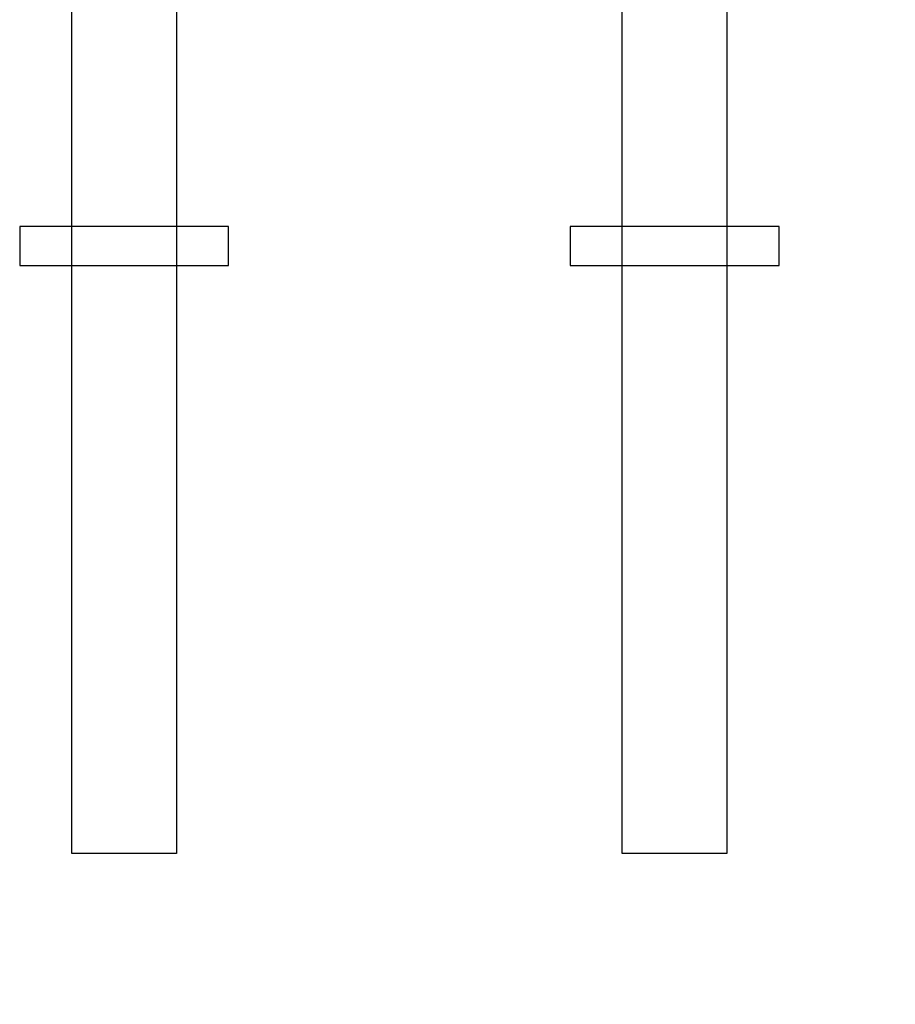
# Model space of a CAD drawing. Header units: metres. Extents: x -170212 to 42557, y -53864 to 18192.
# Tile 26 of 28: x 38989 to 40665, y 4303 to 6188. Entities that reach past the tile are written whole.
import ezdxf

# ---------------------------------------------------------------- set-up
doc = ezdxf.new("R2010")
doc.units = ezdxf.units.M
doc.header["$LTSCALE"] = 2
doc.layers.add('N-CO-HC-HOUTVORM_ZICHT_1-G', color=30, linetype='Continuous', lineweight=25)

msp = doc.modelspace()

# ---------------------------------------------------------------- linework, layer by layer
at = {"layer": 'N-CO-HC-HOUTVORM_ZICHT_1-G'}
for points in [[(39218.6, 7791.7), (39288.6, 7791.7), (39288.6, 4591.7), (39088.6, 4591.7), (39088.6, 7791.7), (39158.6, 7791.7)], [(40272.3, 7791.7), (40342.3, 7791.7), (40342.3, 4591.7), (40142.3, 4591.7), (40142.3, 7791.7), (40212.3, 7791.7)]]:
    msp.add_lwpolyline(points, dxfattribs=at)
for points in [[(38988.6, 5792.5), (38988.6, 5717.5), (39388.6, 5717.5), (39388.6, 5792.5)], [(40042.3, 5792.5), (40042.3, 5717.5), (40442.3, 5717.5), (40442.3, 5792.5)]]:
    msp.add_lwpolyline(points, close=True, dxfattribs=at)

doc.saveas('drawing.dxf')
